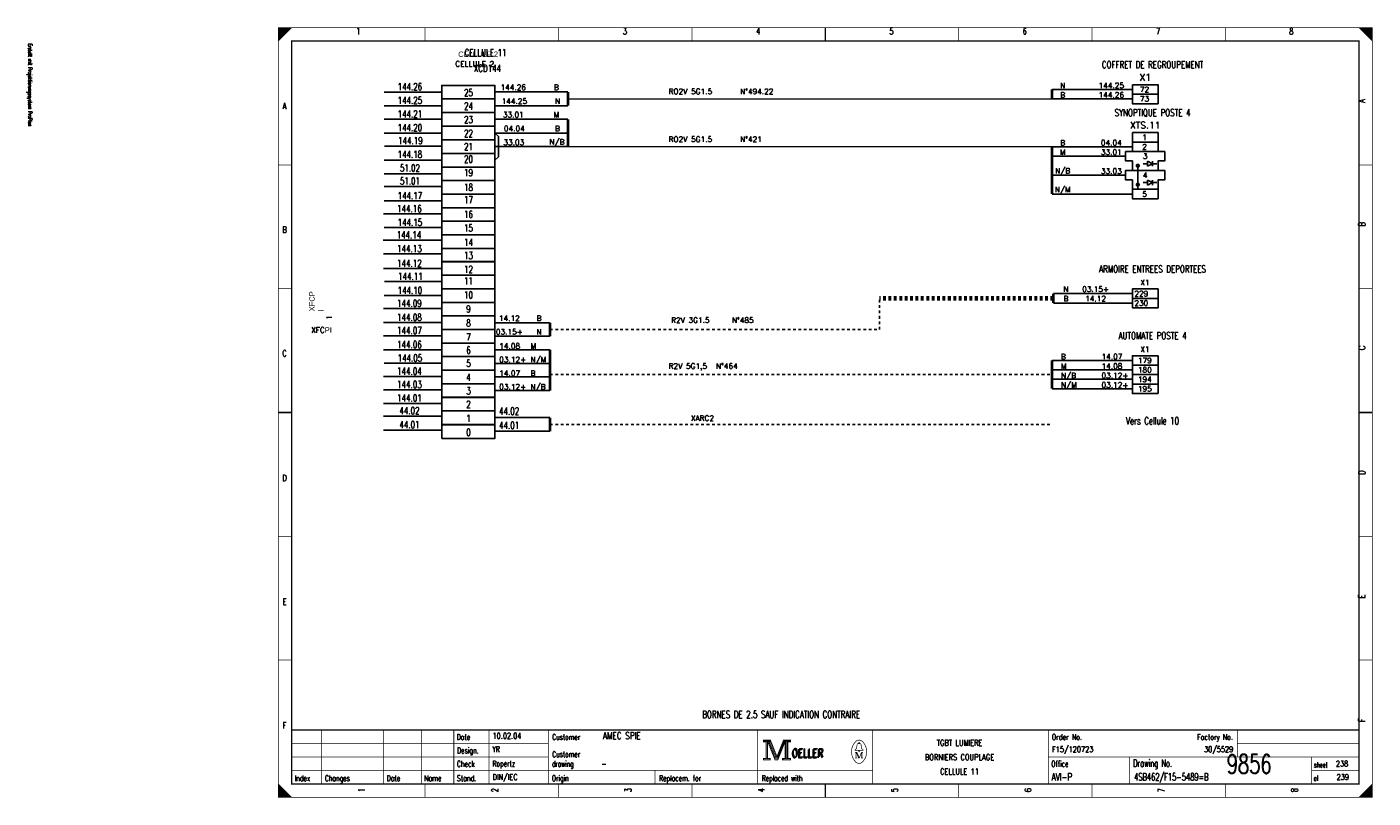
# Model space of a CAD drawing. Header units: centimetres. Extents: x 0 to 491, y -1040 to 69.
# Tile 28 of 181: x 391 to 441, y -920 to -891. Entities that reach past the tile are written whole.
import ezdxf
from ezdxf.enums import TextEntityAlignment as Align

# ---------------------------------------------------------------- set-up
doc = ezdxf.new("R2010")
doc.units = ezdxf.units.CM
doc.header["$MEASUREMENT"] = 0
doc.linetypes.add('CONTINU', pattern=[0])
doc.linetypes.add('DISCONTINU', pattern=[0.15, 0.1, -0.05])
doc.layers.get('0').update_dxf_attribs({"color": 9, "linetype": 'CONTINUOUS'})
for name, color, linetype in [('POINTILLE', 5, 'DISCONTINU'), ('SCH-3', 3, 'CONTINU'), ('TEXTE', 3, 'CONTINUOUS'), ('TRAIFIN', 1, 'CONTINUOUS'), ('TRAIGROS', 2, 'CONTINUOUS'), ('TRAIMOY', 4, 'CONTINUOUS')]:
    doc.layers.add(name, color=color, linetype=linetype)
doc.styles.get("Standard").update_dxf_attribs({"font": 'romans.shx', "bigfont": 'TXT.shx'})

# ---------------------------------------------------------------- blocks, each defined once
blk = doc.blocks.new('BRND')
at = {"layer": 'TRAIFIN'}
for p, q in [((-0.73, -4.53), (0.8, -4.53)), ((0.8, -5.47), (0.8, -3.59)), ((0.8, -3.59), (2.68, -4.53)), ((2.68, -4.53), (0.8, -5.47)), ((2.68, -5.47), (2.68, -3.59)), ((2.68, -4.53), (4.27, -4.53))]:
    blk.add_line(p, q, dxfattribs=at)
at = {"layer": 'TRAIMOY'}
blk.add_lwpolyline([(-4.75, -7), (-4.75, -3.5), (-7.25, -3.5), (-7.25, 0), (7.25, 0), (7.25, -3.5), (4.75, -3.5), (4.75, -7)], close=True, dxfattribs=at)

msp = doc.modelspace()

# ---------------------------------------------------------------- linework, layer by layer
at = {"color": 0, "linetype": 'Continuous'}
for p, q in [((403.917, -893.891), (406.051, -893.891)), ((403.917, -894.393), (406.051, -894.393)), ((403.917, -894.895), (406.051, -894.895)), ((403.917, -895.406), (406.051, -895.406)), ((403.935, -895.89), (406.051, -895.89)), ((403.917, -896.41), (406.051, -896.41)), ((403.917, -896.912), (406.051, -896.912)), ((403.917, -897.378), (406.051, -897.378)), ((403.917, -897.916), (406.051, -897.916)), ((403.899, -898.4), (406.051, -898.4)), ((403.882, -899.368), (406.051, -899.368)), ((403.917, -898.902), (406.051, -898.902)), ((403.899, -899.879), (406.051, -899.879)), ((403.899, -900.417), (406.051, -900.417)), ((403.935, -900.901), (406.051, -900.901)), ((403.917, -901.421), (406.051, -901.421)), ((403.899, -901.905), (406.051, -901.905)), ((403.899, -902.424), (406.051, -902.424)), ((403.899, -902.908), (406.051, -902.908)), ((403.899, -903.428), (406.051, -903.428)), ((403.917, -903.93), (406.051, -903.93)), ((403.899, -904.414), (406.051, -904.414)), ((403.899, -904.915), (406.051, -904.915)), ((403.899, -905.413), (406.051, -905.413)), ((403.899, -905.883), (406.051, -905.883)), ((403.899, -906.403), (406.051, -906.403))]:
    msp.add_line(p, q, dxfattribs=at)
at = {"color": 0, "const_width": 0.025, "flags": 128}
for points in [[(400, -905.75), (400, -891.5), (440.5, -891.5), (440.5, -920), (400, -920), (400, -905.75)], [(400, -891.5), (400.5, -891.5), (400, -892), (400, -891.5)], [(400.025, -891.5), (400.025, -891.975), (400.05, -891.95), (400.05, -891.5), (400.075, -891.5), (400.075, -891.925), (400.1, -891.9), (400.1, -891.5), (400.125, -891.5), (400.125, -891.875), (400.15, -891.85), (400.15, -891.5), (400.175, -891.5), (400.175, -891.825), (400.2, -891.8)], [(400.2, -891.8), (400.2, -891.5), (400.225, -891.5), (400.225, -891.775), (400.25, -891.75), (400.25, -891.5), (400.275, -891.5), (400.275, -891.725), (400.3, -891.7), (400.3, -891.5), (400.325, -891.5), (400.325, -891.675), (400.35, -891.65), (400.35, -891.5), (400.375, -891.5)], [(400.375, -891.5), (400.375, -891.625), (400.4, -891.6), (400.4, -891.5), (400.425, -891.5), (400.425, -891.575), (400.45, -891.55), (400.45, -891.5), (400.475, -891.5), (400.475, -891.525)], [(440, -891.5), (440.5, -892), (440.475, -891.975), (440.475, -891.5), (440.45, -891.5), (440.45, -891.95), (440.425, -891.925), (440.425, -891.5), (440.4, -891.5), (440.4, -891.9), (440.375, -891.875), (440.375, -891.5), (440.35, -891.5), (440.35, -891.85), (440.325, -891.825)], [(440.15, -891.65), (440.15, -891.5), (440.125, -891.5), (440.125, -891.625), (440.1, -891.6), (440.1, -891.5), (440.075, -891.5), (440.075, -891.575), (440.05, -891.55), (440.05, -891.5), (440.025, -891.5), (440.025, -891.525)], [(440.325, -891.825), (440.325, -891.5), (440.3, -891.5), (440.3, -891.8), (440.275, -891.775), (440.275, -891.5), (440.25, -891.5), (440.25, -891.75), (440.225, -891.725), (440.225, -891.5), (440.2, -891.5), (440.2, -891.7), (440.175, -891.675), (440.175, -891.5), (440.15, -891.5)], [(417.95, -917.88), (417.95, -917.95), (418.05, -917.95), (418.05, -918.55), (417.95, -918.55), (417.95, -918.62), (418.22, -918.62), (418.22, -918.55), (418.12, -918.55), (418.12, -917.95), (418.22, -917.95), (418.22, -917.88), (417.95, -917.88)], [(418.07, -917.93), (418.07, -918.57), (418.1, -918.57), (418.1, -917.93)], [(418.12, -917.95), (418.39, -918.62), (418.49, -918.62), (418.76, -917.95)], [(418.18, -917.95), (418.42, -918.54), (418.46, -918.54)], [(418.22, -917.88), (418.46, -918.48), (418.7, -917.88)], [(418.22, -917.95), (418.44, -918.51), (418.47, -918.51)], [(418.46, -918.58), (418.49, -918.58), (418.74, -917.95)], [(418.46, -918.54), (418.48, -918.54), (418.72, -917.95)], [(418.76, -917.95), (418.76, -918.55), (418.66, -918.55), (418.66, -918.62), (418.71, -918.62)], [(418.7, -917.88), (418.7, -917.95), (418.8, -917.95), (418.8, -918.55), (418.7, -918.55), (418.7, -918.62), (418.97, -918.62), (418.97, -918.55), (418.87, -918.55), (418.87, -917.95), (418.97, -917.95), (418.97, -917.88), (418.7, -917.88)], [(418.78, -917.93), (418.78, -918.57), (418.83, -918.57), (418.83, -917.93), (418.85, -917.93), (418.85, -918.57)], [(421.48, -918.26), (421.35, -918.26), (421.35, -918.24), (421.4, -918.2), (421.43, -918.04)], [(421.48, -918.01), (421.48, -917.98), (421.52, -917.98), (421.52, -918.01)], [(421.52, -918.26), (421.65, -918.26), (421.65, -918.24), (421.6, -918.2), (421.57, -918.04)], [(421.39, -918.33), (421.39, -918.54), (421.35, -918.54)], [(421.39, -918.33), (421.48, -918.54), (421.51, -918.54)], [(400, -919.5), (400, -920), (400.5, -920), (400, -919.5), (400.025, -919.525), (400.025, -920), (400.05, -920), (400.05, -919.55), (400.075, -919.575), (400.075, -920), (400.1, -920), (400.1, -919.6), (400.125, -919.625), (400.125, -920), (400.15, -920)], [(400.15, -920), (400.15, -919.65), (400.175, -919.675), (400.175, -920), (400.2, -920), (400.2, -919.7), (400.225, -919.725), (400.225, -920), (400.25, -920), (400.25, -919.75), (400.275, -919.775), (400.275, -920), (400.3, -920), (400.3, -919.8), (400.325, -919.825)], [(440.3, -920), (440.3, -919.7), (440.275, -919.725), (440.275, -920), (440.25, -920), (440.25, -919.75), (440.225, -919.775), (440.225, -920), (440.2, -920), (440.2, -919.8), (440.175, -919.825), (440.175, -920), (440.15, -920), (440.15, -919.85), (440.125, -919.875)], [(440.475, -919.525), (440.475, -920), (440.45, -920), (440.45, -919.55), (440.425, -919.575), (440.425, -920), (440.4, -920), (440.4, -919.6), (440.375, -919.625), (440.375, -920), (440.35, -920), (440.35, -919.65), (440.325, -919.675), (440.325, -920), (440.3, -920)], [(400.325, -919.825), (400.325, -920), (400.35, -920), (400.35, -919.85), (400.375, -919.875), (400.375, -920), (400.4, -920), (400.4, -919.9), (400.425, -919.925), (400.425, -920), (400.45, -920), (400.45, -919.95), (400.475, -919.975)], [(440.125, -919.875), (440.125, -920), (440.1, -920), (440.1, -919.9), (440.075, -919.925), (440.075, -920), (440.05, -920), (440.05, -919.95), (440.025, -919.975), (440.025, -920)]]:
    msp.add_lwpolyline(points, dxfattribs=at)
at = {"color": 0, "flags": 128}
for points, const_width in [([(400, -891.5), (440.5, -891.5), (440.5, -920), (400, -920)], 0.025), ([(400.5, -892), (440, -892), (440, -919.5), (400.5, -919.5)], 0.05), ([(400.5, -892), (440, -892), (440, -919.5), (400.5, -919.5)], 0.025), ([(417.97, -917.9), (418.2, -917.9), (418.2, -917.93), (417.97, -917.93)], 0.025), ([(418.72, -917.9), (418.95, -917.9), (418.95, -917.93), (418.72, -917.93)], 0.025), ([(421.48, -918.26), (421.52, -918.26), (421.52, -918.29), (421.48, -918.29)], 0.025), ([(417.97, -918.57), (418.2, -918.57), (418.2, -918.6), (417.97, -918.6)], 0.025), ([(418.68, -918.57), (418.95, -918.57), (418.95, -918.6), (418.68, -918.6)], 0.025)]:
    msp.add_lwpolyline(points, close=True, dxfattribs=dict(at, const_width=const_width))
at = {"color": 0}
for points, const_width in [([(405.438, -891.5), (405.438, -892)], 0.025), ([(410.375, -891.5), (410.375, -892)], 0.025), ([(415.312, -891.5), (415.312, -892)], 0.025), ([(420.25, -892), (420.25, -891.5)], 0.05), ([(420.25, -891.5), (420.25, -892)], 0.025), ([(425.188, -891.5), (425.188, -892)], 0.025), ([(430.125, -891.5), (430.125, -892)], 0.025), ([(435.062, -891.5), (435.062, -892)], 0.025), ([(400, -896.584), (400.5, -896.584)], 0.025), ([(440.5, -896.584), (440, -896.584)], 0.025), ([(400, -901.167), (400.5, -901.167)], 0.025), ([(440.5, -901.167), (440, -901.167)], 0.025), ([(400.5, -905.75), (400, -905.75)], 0.05), ([(400, -905.75), (400.5, -905.75)], 0.025), ([(440, -905.75), (440.5, -905.75)], 0.05), ([(440.5, -905.75), (440, -905.75)], 0.025), ([(400, -910.334), (400.5, -910.334)], 0.025), ([(440.5, -910.334), (440, -910.334)], 0.025), ([(400, -914.917), (400.5, -914.917)], 0.025), ([(440.5, -914.917), (440, -914.917)], 0.025), ([(440, -917.5), (400.5, -917.5)], 0.05), ([(401.6, -919.5), (401.6, -917.5)], 0.025), ([(403.9, -919.5), (403.9, -917.5)], 0.025), ([(405.3, -919.5), (405.3, -917.5)], 0.025), ([(406.5, -917.5), (406.5, -919.5)], 0.025), ([(407.8, -917.5), (407.8, -919.5)], 0.025), ([(410, -917.5), (410, -919.5)], 0.025), ([(417.75, -917.5), (417.75, -919.5)], 0.025), ([(422, -917.5), (422, -919.5)], 0.025), ([(428.5, -917.5), (428.5, -919.5)], 0.025), ([(435.5, -917.5), (435.5, -918.5)], 0.025), ([(400.5, -918), (410, -918)], 0.025), ([(418.15, -917.95), (418.4, -918.58)], 0.025), ([(418.47, -918.51), (418.7, -917.94)], 0.025), ([(421.46, -918.01), (421.55, -918.01)], 0.025), ([(435.5, -918), (440, -918)], 0.025), ([(400.5, -918.5), (410, -918.5)], 0.025), ([(418.4, -918.58), (418.46, -918.58)], 0.025), ([(421.35, -918.33), (421.42, -918.33)], 0.025), ([(421.39, -918.54), (421.43, -918.54)], 0.025), ([(421.42, -918.33), (421.51, -918.54)], 0.025), ([(421.51, -918.54), (421.59, -918.33)], 0.025), ([(421.65, -918.54), (421.57, -918.54)], 0.025), ([(421.59, -918.54), (421.59, -918.33)], 0.025), ([(421.59, -918.33), (421.65, -918.33)], 0.025), ([(421.61, -918.33), (421.61, -918.54)], 0.025), ([(428.5, -918.5), (440, -918.5)], 0.025), ([(431.5, -918.5), (431.5, -919.5)], 0.025), ([(438.25, -918.5), (438.25, -919.5)], 0.025), ([(400.5, -919), (422, -919)], 0.025), ([(413.95, -919), (413.95, -919.5)], 0.025), ([(438.25, -919), (440, -919)], 0.025), ([(405.438, -920), (405.438, -919.5)], 0.025), ([(410.375, -920), (410.375, -919.5)], 0.025), ([(415.312, -920), (415.312, -919.5)], 0.025), ([(420.25, -919.5), (420.25, -920)], 0.05), ([(420.25, -920), (420.25, -919.5)], 0.025), ([(425.188, -920), (425.188, -919.5)], 0.025), ([(430.125, -920), (430.125, -919.5)], 0.025), ([(435.062, -920), (435.062, -919.5)], 0.025), ([(440.5, -919.5), (440, -920)], 0.025), ([(400.475, -920), (400.475, -919.975)], 0.025)]:
    msp.add_lwpolyline(points, dxfattribs=dict(at, const_width=const_width))
at = {"color": 0, "linetype": 'Continuous'}
for points in [[(406.051, -894.142), (406.051, -893.64), (408.023, -893.64), (408.023, -894.142)], [(406.051, -894.644), (406.051, -894.142), (408.023, -894.142), (408.023, -894.644)], [(406.051, -895.147), (406.051, -894.644), (408.023, -894.644), (408.023, -895.147)], [(406.051, -895.658), (406.051, -895.155), (408.023, -895.155), (408.023, -895.658)], [(406.051, -896.159), (406.051, -895.657), (408.023, -895.657), (408.023, -896.159)], [(406.051, -896.662), (406.051, -896.159), (408.023, -896.159), (408.023, -896.662)], [(406.051, -897.164), (406.051, -896.662), (408.023, -896.662), (408.023, -897.164)], [(406.051, -897.665), (406.051, -897.163), (408.023, -897.163), (408.023, -897.665)], [(406.051, -898.167), (406.051, -897.665), (408.023, -897.665), (408.023, -898.167)], [(406.051, -898.67), (406.051, -898.167), (408.023, -898.167), (408.023, -898.67)], [(406.051, -899.172), (406.051, -898.67), (408.023, -898.67), (408.023, -899.172)], [(406.051, -899.674), (406.051, -899.172), (408.023, -899.172), (408.023, -899.674)], [(406.051, -900.176), (406.051, -899.674), (408.023, -899.674), (408.023, -900.176)], [(406.051, -900.668), (406.051, -900.166), (408.023, -900.166), (408.023, -900.668)], [(406.051, -901.17), (406.051, -900.668), (408.023, -900.668), (408.023, -901.17)], [(406.051, -901.673), (406.051, -901.17), (408.023, -901.17), (408.023, -901.673)], [(406.051, -902.175), (406.051, -901.673), (408.023, -901.673), (408.023, -902.175)], [(406.051, -902.677), (406.051, -902.175), (408.023, -902.175), (408.023, -902.677)], [(406.051, -903.179), (406.051, -902.677), (408.023, -902.677), (408.023, -903.179)], [(406.051, -903.681), (406.051, -903.179), (408.023, -903.179), (408.023, -903.681)], [(406.051, -904.183), (406.051, -903.681), (408.023, -903.681), (408.023, -904.183)], [(406.051, -904.686), (406.051, -904.183), (408.023, -904.183), (408.023, -904.686)], [(406.051, -905.188), (406.051, -904.686), (408.023, -904.686), (408.023, -905.188)], [(406.051, -905.694), (406.051, -905.192), (408.023, -905.192), (408.023, -905.694)], [(406.051, -906.192), (406.051, -905.69), (408.023, -905.69), (408.023, -906.192)], [(406.051, -906.712), (406.051, -906.21), (408.023, -906.21), (408.023, -906.712)]]:
    msp.add_lwpolyline(points, close=True, dxfattribs=at)
at = {"color": 0, "const_width": 0.025, "flags": 128}
for points in [[(421.35, -917.961, 0.373815), (421.349, -918.658, 0.373815)], [(421.649, -917.96, 0.530775), (421.351, -917.959, 0.530775)], [(421.46, -918.01, 0.414214), (421.43, -918.04, 0.414214)], [(421.57, -918.04, 0.414214), (421.54, -918.01, 0.414214)], [(421.65, -918.66, 0.378582), (421.646, -917.956, 0.378582)], [(421.35, -918.66, 0.532213), (421.649, -918.661, 0.532213)]]:
    msp.add_lwpolyline(points, format="xyb", dxfattribs=at)
at = {"layer": 'POINTILLE', "color": 0, "lineweight": 70}
msp.add_line((428.69, -901.525), (422.257, -901.525), dxfattribs=at)
at = {"layer": 'POINTILLE', "color": 0}
msp.add_line((410.058, -906.192), (428.641, -906.192), dxfattribs=at)
at = {"layer": 'POINTILLE', "color": 0, "const_width": 0.05}
for points in [[(428.641, -894.142), (410.723, -894.142)], [(428.641, -895.913), (410.723, -895.913)]]:
    msp.add_lwpolyline(points, dxfattribs=at)
at = {"layer": 'POINTILLE', "color": 0}
for points in [[(422.257, -902.677), (422.257, -901.525)], [(410.058, -902.677), (422.257, -902.677)], [(410.058, -904.347), (428.641, -904.347)]]:
    msp.add_lwpolyline(points, dxfattribs=at)
at = {"layer": 'TRAIFIN', "color": 0}
for p, q in [((410.723, -893.882), (408.023, -893.882)), ((431.616, -893.792), (428.641, -893.792)), ((431.616, -894.142), (428.641, -894.142)), ((410.723, -894.393), (408.023, -894.393)), ((410.723, -894.895), (408.023, -894.895)), ((410.723, -895.406), (408.023, -895.406)), ((408.023, -895.406), (408.151, -895.534)), ((408.151, -896.283), (408.151, -895.534)), ((410.723, -895.908), (408.023, -895.908)), ((408.023, -896.411), (408.151, -896.283)), ((431.616, -895.913), (428.641, -895.913)), ((431.366, -896.263), (428.641, -896.263)), ((431.366, -896.963), (428.641, -896.963)), ((431.616, -897.663), (428.641, -897.663)), ((428.69, -901.35), (431.616, -901.35)), ((428.69, -901.7), (431.616, -901.7)), ((408.023, -902.426), (410.058, -902.426)), ((408.023, -902.928), (410.058, -902.928)), ((408.023, -903.43), (410.058, -903.43)), ((428.641, -903.822), (431.616, -903.822)), ((408.023, -903.932), (410.058, -903.932)), ((428.641, -904.172), (431.616, -904.172)), ((408.023, -904.435), (410.058, -904.435)), ((428.641, -904.522), (431.616, -904.522)), ((408.023, -904.937), (410.058, -904.937)), ((428.641, -904.872), (431.616, -904.872)), ((408.023, -905.941), (410.058, -905.941)), ((408.023, -906.443), (410.058, -906.443))]:
    msp.add_line(p, q, dxfattribs=at)
at = {"layer": 'TRAIFIN', "color": 0, "const_width": 0.072}
for points in [[(431.772, -896.613, 1), (431.86, -896.613, 1)], [(431.772, -897.313, 1), (431.86, -897.313, 1)]]:
    msp.add_lwpolyline(points, format="xyb", close=True, dxfattribs=at)
at = {"layer": 'TRAIGROS', "color": 0}
for p in [(431.816, -896.613), (431.816, -897.323)]:
    msp.add_line(p, (431.816, -897.488), dxfattribs=at)
at = {"layer": 'TRAIGROS', "color": 0, "const_width": 0.1}
for points in [[(410.723, -893.882), (410.723, -894.393)], [(428.641, -893.792), (428.641, -894.142)], [(410.723, -894.895), (410.723, -895.908)], [(428.641, -895.913), (428.641, -897.663)], [(428.69, -901.35), (428.69, -901.7)], [(410.058, -902.928), (410.058, -902.426)], [(410.058, -904.937), (410.058, -903.43)], [(428.641, -904.872), (428.641, -903.822)], [(410.058, -906.443), (410.058, -905.941)]]:
    msp.add_lwpolyline(points, dxfattribs=at)
at = {"layer": 'TRAIMOY', "color": 0}
for points in [[(431.616, -893.617), (432.566, -893.617), (432.566, -893.967), (431.616, -893.967)], [(431.616, -893.967), (432.566, -893.967), (432.566, -894.317), (431.616, -894.317)], [(431.616, -895.388), (432.566, -895.388), (432.566, -895.738), (431.616, -895.738)], [(431.616, -895.738), (432.566, -895.738), (432.566, -896.088), (431.616, -896.088)], [(431.616, -897.488), (432.566, -897.488), (432.566, -897.838), (431.616, -897.838)], [(432.566, -901.525), (431.616, -901.525), (431.616, -901.175), (432.566, -901.175)], [(432.566, -901.875), (431.616, -901.875), (431.616, -901.525), (432.566, -901.525)], [(432.566, -903.997), (431.616, -903.997), (431.616, -903.647), (432.566, -903.647)], [(432.566, -904.347), (431.616, -904.347), (431.616, -903.997), (432.566, -903.997)], [(432.566, -904.697), (431.616, -904.697), (431.616, -904.347), (432.566, -904.347)], [(432.566, -905.047), (431.616, -905.047), (431.616, -904.697), (432.566, -904.697)]]:
    msp.add_lwpolyline(points, close=True, dxfattribs=at)

# ---------------------------------------------------------------- block references
at = {"layer": 'SCH-3', "color": 0, "xscale": 0.1, "yscale": 0.1, "zscale": 0.1}
for p in [(432.091, -896.088), (432.091, -896.788)]:
    msp.add_blockref('BRND', p, dxfattribs=at)

# ---------------------------------------------------------------- texts
at = {"color": 0}
for s, height, width, p in [('1', 0.238, 0.672, (402.965, -891.514)), ('3', 0.238, 0.672, (412.832, -891.514)), ('4', 0.238, 0.672, (417.766, -891.514)), ('5', 0.238, 0.672, (422.699, -891.514)), ('6', 0.238, 0.672, (427.632, -891.514)), ('7', 0.238, 0.672, (432.566, -891.514)), ('8', 0.238, 0.672, (437.499, -891.514)), ('CELLULE 11', 0.2619, 0.736, (407.675, -892.301)), ('XCD144', 0.2619, 0.736, (407.744, -892.877)), ('COFFRET DE REGROUPEMENT', 0.26194, 0.736, (432.362, -892.746)), ('144.26', 0.2619, 0.736, (404.875, -893.56)), ('25', 0.2619, 0.736, (407.042, -893.775)), ('A', 0.238, 0.76, (400.233, -894.283)), ('144.25', 0.2619, 0.736, (404.875, -894.062)), ('24', 0.2619, 0.736, (407.042, -894.277)), ('144.21', 0.2619, 0.736, (404.875, -894.564)), ('23', 0.2619, 0.736, (407.042, -894.779)), ('SYNOPTIQUE POSTE 4', 0.26194, 0.736, (432.362, -894.517)), ('144.20', 0.2619, 0.736, (404.875, -895.075)), ('22', 0.2619, 0.736, (407.042, -895.29)), ('144.19', 0.2619, 0.736, (404.893, -895.559)), ('21', 0.2619, 0.736, (407.042, -895.774)), ('144.18', 0.2619, 0.736, (404.875, -896.061)), ('20', 0.2619, 0.736, (407.042, -896.24)), ('51.02', 0.2619, 0.736, (404.875, -896.568)), ('19', 0.2619, 0.736, (407.042, -896.742)), ('51.01', 0.2619, 0.736, (404.875, -897.047)), ('18', 0.2619, 0.736, (407.042, -897.28)), ('144.17', 0.2619, 0.736, (404.875, -897.592)), ('17', 0.2619, 0.736, (407.042, -897.746)), ('144.16', 0.2619, 0.736, (404.857, -898.076)), ('16', 0.2619, 0.736, (407.042, -898.284)), ('B', 0.238, 0.76, (400.233, -898.861)), ('144.15', 0.2619, 0.736, (404.875, -898.577)), ('15', 0.2619, 0.736, (407.042, -898.786)), ('144.14', 0.2619, 0.736, (404.839, -899.043)), ('14', 0.2619, 0.736, (407.042, -899.323)), ('144.13', 0.2619, 0.736, (404.857, -899.554)), ('13', 0.2619, 0.736, (407.042, -899.807)), ('144.12', 0.2619, 0.736, (404.857, -900.093)), ('12', 0.2619, 0.736, (407.042, -900.319)), ('ARMOIRE ENTREES DEPORTEES', 0.26194, 0.736, (432.362, -900.304)), ('144.11', 0.2619, 0.736, (404.893, -900.577)), ('11', 0.2619, 0.736, (407.042, -900.749)), ('144.10', 0.2619, 0.736, (404.875, -901.096)), ('10', 0.2619, 0.736, (407.042, -901.269)), ('144.09', 0.2619, 0.736, (404.857, -901.58)), ('9', 0.262, 0.736, (407.042, -901.789)), ('144.08', 0.2619, 0.736, (404.857, -902.1)), ('8', 0.262, 0.736, (407.042, -902.308)), ('144.07', 0.2619, 0.736, (404.857, -902.584)), ('7', 0.262, 0.736, (407.042, -902.828)), ('AUTOMATE POSTE 4', 0.26194, 0.736, (432.362, -902.776)), ('144.06', 0.2619, 0.736, (404.857, -903.103)), ('6', 0.262, 0.736, (407.042, -903.312)), ('C', 0.238, 0.76, (400.233, -903.44)), ('144.05', 0.2619, 0.736, (404.875, -903.605)), ('5', 0.262, 0.736, (407.042, -903.796)), ('144.04', 0.2619, 0.736, (404.857, -904.089)), ('4', 0.262, 0.736, (407.042, -904.315)), ('144.03', 0.2619, 0.736, (404.857, -904.582)), ('3', 0.262, 0.736, (407.042, -904.817)), ('144.01', 0.2619, 0.736, (404.857, -905.079)), ('2', 0.262, 0.736, (407.042, -905.314)), ('44.02', 0.2619, 0.736, (404.857, -905.549)), ('1', 0.262, 0.736, (407.042, -905.839)), ('44.02', 0.2619, 0.736, (408.547, -905.57)), ('44.01', 0.2619, 0.736, (404.857, -906.069)), ('44.01', 0.2619, 0.736, (408.547, -906.09)), ('Vers Cellule 10', 0.26194, 0.736, (432.362, -905.928)), ('0', 0.262, 0.736, (407.042, -906.358)), ('D', 0.238, 0.76, (400.233, -908.054)), ('E', 0.238, 0.76, (400.233, -912.632)), ('BORNES DE 2.5 SAUF INDICATION CONTRAIRE', 0.26194, 0.736, (418.615, -916.799)), ('F', 0.238, 0.76, (400.233, -917.211)), ('TGBT LUMIERE', 0.21431, 0.7536, (425.219, -917.871)), ('BORNIERS COUPLAGE', 0.21431, 0.76, (425.219, -918.403)), ('CELLULE 11', 0.2143, 0.681231, (425.219, -918.936))]:
    msp.add_text(s, height=height, dxfattribs=dict(at, width=width)).set_placement(p, align=Align.TOP_CENTER)
at = {"color": 0, "width": 0.622634}
msp.add_text('Erstellt mit Projektierungssystem ProPlan', height=0.14288, rotation=270, dxfattribs=at).set_placement((390.702, -892.094), align=Align.BOTTOM_LEFT)
at = {"color": 0, "width": 0.76}
for s, p in [('A', (439.991, -894.283)), ('B', (439.991, -898.861)), ('C', (439.992, -903.44)), ('D', (439.992, -908.054)), ('E', (439.991, -912.632)), ('F', (439.991, -917.211))]:
    msp.add_text(s, height=0.238, rotation=90, dxfattribs=at).set_placement(p, align=Align.TOP_LEFT)
at = {"color": 0}
for s, height, width, p in [('Date', 0.2143, 0.64, (406.605, -917.658)), ('Customer', 0.2143, 0.62, (410.14, -917.658)), ('Order No.', 0.2143, 0.656889, (428.633, -917.658)), ('Design.', 0.2143, 0.636571, (406.619, -918.155)), ('Customer', 0.2143, 0.62, (410.14, -918.297)), ('OELLER', 0.3096, 0.76, (418.996, -918.226)), ('OELLER', 0.3096, 0.76, (418.996, -918.226)), ('OELLER', 0.3096, 0.76, (419.032, -918.19)), ('Check', 0.2143, 0.632, (406.612, -918.652)), ('drawing', 0.2143, 0.6, (410.133, -918.652)), ('Office', 0.2143, 0.626667, (428.615, -918.652)), ('Drawing No.', 0.26194, 0.646545, (431.643, -918.602)), ('sheet', 0.1905, 0.6, (438.338, -918.701)), ('Index', 0.2143, 0.632, (400.609, -919.184)), ('Changes', 0.2143, 0.622857, (401.726, -919.184)), ('Date', 0.2143, 0.64, (404.015, -919.184)), ('Name', 0.2143, 0.64, (405.404, -919.184)), ('Stand.', 0.2143, 0.642667, (406.612, -919.184)), ('Origin', 0.2143, 0.626667, (410.127, -919.184)), ('Replacem. for', 0.21431, 0.627077, (414.097, -919.184)), ('Replaced with', 0.21431, 0.619692, (417.895, -919.184)), ('of', 0.1905, 0.6, (438.323, -919.198))]:
    msp.add_text(s, height=height, dxfattribs=dict(at, width=width)).set_placement(p, align=Align.TOP_LEFT)
for s, height, width, p in [('10.02.04', 0.2143, 0.678, (407.934, -917.892)), ('AMEC SPIE', 0.2619, 0.752889, (412.016, -917.923)), ('YR', 0.2143, 0.626667, (407.927, -918.389)), ('F15/120723', 0.2143, 0.6832, (428.639, -918.389)), ('Ropertz', 0.2143, 0.622857, (407.932, -918.921)), ('-', 0.214, 0.696, (411.965, -918.921)), ('9856', 0.7, 0.6928, (435.108, -919.322)), ('238', 0.2143, 0.672, (439.15, -918.921)), ('DIN/IEC', 0.2143, 0.750857, (407.935, -919.418)), ('AVI-P', 0.2619, 0.7472, (428.624, -919.449)), ('4SB462/F15-5489=B', 0.26194, 0.6928, (431.679, -919.449)), ('239', 0.2143, 0.672, (439.177, -919.418))]:
    msp.add_text(s, height=height, dxfattribs=dict(at, width=width)).set_placement(p, align=Align.BOTTOM_LEFT)
at = {"color": 0, "width": 0.646545}
msp.add_text('Factory No.', height=0.21431, dxfattribs=at).set_placement((435.335, -917.658), align=Align.TOP_RIGHT)
at = {"color": 0, "width": 0.675429}
msp.add_text('30/5529', height=0.2143, dxfattribs=at).set_placement((435.346, -918.389), align=Align.BOTTOM_RIGHT)
at = {"color": 0, "width": 0.672}
for s, p in [('1', (402.965, -919.731)), ('2', (407.899, -919.731)), ('3', (412.832, -919.731)), ('4', (417.766, -919.731)), ('5', (422.699, -919.731)), ('6', (427.632, -919.731)), ('7', (432.566, -919.731)), ('8', (437.499, -919.731))]:
    msp.add_text(s, height=0.238, rotation=90, dxfattribs=at).set_placement(p, align=Align.TOP_CENTER)
at = {"linetype": 'Continuous', "char_height": 0.2, "attachment_point": 1}
for s, insert, width in [('{\\fArial|b0|i0|c0|p34;CELLULE 2}', (406.661, -892.387), 6.70761), ('CELLULE 2', (406.554, -892.745), 6.42066), ('XFC{\\fArial|b0|i0|c0|p34;PI}', (401.217, -902.596), 0.37664)]:
    msp.add_mtext(s, dxfattribs=dict(at, insert=insert, width=width))
at = {"linetype": 'Continuous', "char_height": 0.2, "attachment_point": 1, "rotation": 90}
for s, insert, width in [('{\\fArial|b0|i0|c0|p34;XFCP\\PI}', (401.145, -902.004), 0.37664), ('1', (401.784, -902.317), 0.39457)]:
    msp.add_mtext(s, dxfattribs=dict(at, insert=insert, width=width))
at = {"layer": 'TEXTE', "color": 0}
for s, p in [('X1', (432.091, -893.468)), ('XTS.11', (432.091, -895.239))]:
    msp.add_text(s, height=0.25, dxfattribs=at).set_placement(p, align=Align.CENTER)
for s, p in [('144.26', (408.7, -893.712)), ('B', (410.296, -893.712)), ('N', (429.035, -893.642)), ('B', (429.035, -893.992)), ('144.25', (430.836, -893.642)), ('144.26', (430.836, -893.992)), ('72', (432.066, -893.792)), ('144.25', (408.74, -894.223)), ('N', (410.336, -894.223)), ('73', (432.066, -894.142)), ('33.01', (408.7, -894.725)), ('M', (410.296, -894.725)), ('04.04', (408.74, -895.236)), ('B', (410.336, -895.236)), ('33.03', (408.72, -895.748)), ('N/B', (410.316, -895.748)), ('B', (429.035, -895.763)), ('04.04', (430.836, -895.763)), ('2', (432.066, -895.913)), ('1', (432.066, -895.563)), ('M', (429.035, -896.113)), ('33.01', (430.836, -896.113)), ('3', (432.091, -896.263)), ('N/B', (429.035, -896.813)), ('33.03', (430.836, -896.813)), ('4', (432.091, -896.963)), ('N/M', (429.035, -897.513)), ('5', (432.066, -897.663)), ('X1', (432.081, -900.941)), ('N', (429.153, -901.184)), ('03.15+', (430.253, -901.184)), ('229', (431.946, -901.35)), ('B', (429.153, -901.534)), ('14.12', (430.253, -901.534)), ('230', (431.946, -901.7)), ('14.12', (408.553, -902.26)), ('B', (409.653, -902.26)), ('R2V 3G1.5', (415.254, -902.331)), ('N°485', (417.194, -902.331)), ('03.15+', (408.553, -902.762)), ('N', (409.653, -902.762)), ('X1', (432.081, -903.412)), ('179', (432.074, -903.822)), ('180', (432.074, -904.172)), ('194', (432.074, -904.522)), ('195', (432.074, -904.872))]:
    msp.add_text(s, height=0.2, dxfattribs=at).set_placement(p, align=Align.MIDDLE)
for s, p in [('RO2V 5G1.5 ', (414.45, -893.964)), ('N°494.22', (417.096, -893.964)), ('RO2V 5G1.5 ', (414.45, -895.735)), ('N°421', (417.096, -895.735))]:
    msp.add_text(s, height=0.2, dxfattribs=at).set_placement(p)
for s, p in [('14.08', (408.182, -903.289)), ('M', (409.336, -903.289)), ('03.12+', (408.182, -903.791)), ('N/M', (409.336, -903.791)), ('B', (428.971, -903.681)), ('14.07', (430.473, -903.681)), ('14.07', (408.182, -904.294)), ('B', (409.336, -904.294)), ('R2V 5G1,5', (414.45, -904.031)), ('N°464', (416.201, -904.031)), ('M', (428.971, -904.031)), ('N/B', (428.971, -904.381)), ('03.12+', (430.473, -904.381)), ('14.08', (430.473, -904.031)), ('03.12+', (408.182, -904.796)), ('N/B', (409.336, -904.796)), ('N/M', (428.971, -904.731)), ('03.12+', (430.473, -904.731)), ('XARC2', (415.272, -905.958))]:
    msp.add_text(s, height=0.2, dxfattribs=at).set_placement(p, align=Align.MIDDLE_LEFT)

doc.saveas('drawing.dxf')
